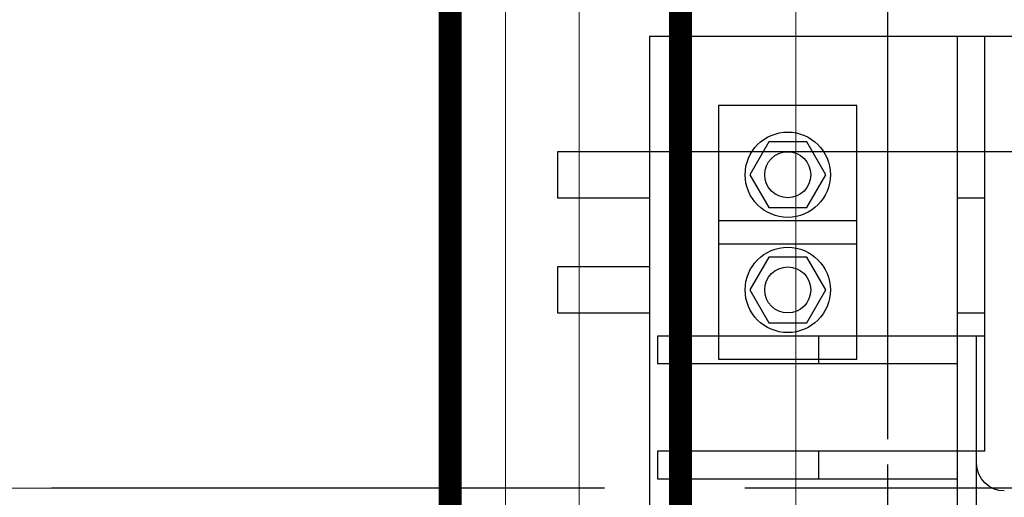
# Model space of a CAD drawing. Header units: millimetres. Extents: x 7483 to 13091, y 8111 to 13871.
# Tile 104 of 256: x 8697 to 8739, y 9721 to 9742. Entities that reach past the tile are written whole.
import ezdxf

# ---------------------------------------------------------------- set-up
doc = ezdxf.new("R2010")
doc.units = ezdxf.units.MM
for name, pattern in [('ACAD_ISO04W100', [30, 24, -3, 0, -3]), ('DGN_STYLE_2', [30.2, 18.12, -12.08]), ('KRESKAKROPKA2', [12.7, 6.35, -3.175, 0, -3.175])]:
    doc.linetypes.add(name, pattern=pattern)
doc.layers.add('a___wymiary', color=7, linetype='Continuous', lineweight=5, true_color=0x000000)
doc.layers.add('wymiary', color=7, linetype='Continuous', lineweight=5, true_color=0xb2b2b2)
for name, color, linetype in [('AS_Belki', 145, 'Continuous'), ('AS_Blachy', 30, 'Continuous'), ('AS_Kotwy', 9, 'Continuous'), ('AS_Siatki', 72, 'Continuous')]:
    doc.layers.add(name, color=color, linetype=linetype)
for name, color, linetype, lineweight in [('CZ-GR', 236, 'Continuous', 30), ('CZ-SR', 106, 'Continuous', 13), ('drzwi', 30, 'Continuous', 20), ('OSI', 64, 'KRESKAKROPKA2', 0)]:
    doc.layers.add(name, color=color, linetype=linetype, lineweight=lineweight)
doc.layers.add('konstrukcja poglądowo', color=7, linetype='Continuous', lineweight=5, true_color=0xb2b2b2, plot=False)
doc.layers.add('Powierzchnie', color=21, linetype='DGN_STYLE_2', lineweight=15, plot=False)
doc.styles.add('Arial', font='arial.ttf')
doc.dimstyles.new('wymiary agp1', dxfattribs={"dimtxt": 16, "dimasz": 5, "dimexe": 30, "dimexo": 60, "dimgap": 1.8, "dimtad": 1, "dimdec": 3, "dimrnd": 0.5, "dimdsep": 46, "dimtxsty": 'Arial', "dimblk": 'znacznik', "dimcen": 1.5, "dimse1": 1, "dimse2": 1, "dimclrd": 256, "dimazin": 0, "dimtfac": 1, "dimtdec": 3, "dimtmove": 1, "dimatfit": 3, "dimldrblk": 'znacznik', "dimfxl": 0, "dimlwd": -1, "dimarcsym": 0})

# ---------------------------------------------------------------- blocks, each defined once
blk = doc.blocks.new('gfhgfhhf')
at = {"layer": 'drzwi'}
for points in [[(8205.253, 5883.936), (8205.253, 5156.151)], [(8220.253, 5883.232), (8220.253, 5171.151)], [(8207.653, 5878.912), (8207.653, 5174.799)], [(8210.853, 5878.918), (8210.853, 5174.799)]]:
    blk.add_lwpolyline(points, dxfattribs=at)
blk = doc.blocks.new('znacznik')
at = {"layer": 'a___wymiary'}
for p, q in [((0, 1.3936), (0, -1.3936)), ((1.3936, 0), (-1.3936, 0))]:
    blk.add_line(p, q, dxfattribs=at)
at = {"layer": 'a___wymiary', "const_width": 0.2}
blk.add_lwpolyline([(0.8759, 0.8759), (-0.8759, -0.8759)], dxfattribs=at)
blk = doc.blocks.new('*D1300')
at = {"layer": 'Defpoints', "color": 0, "transparency": 16777216}
for p in [(8585.286, 10666.857), (8719.654, 10666.857), (8722.028, 9219.562)]:
    blk.add_point(p, dxfattribs=at)
at = {"layer": 'wymiary', "color": 253, "true_color": 0x999999, "transparency": 16777216}
blk.add_line((8585.286, 9224.562), (8585.286, 10661.857), dxfattribs=at)
at = {"layer": 'wymiary', "color": 253, "true_color": 0x999999, "transparency": 16777216, "xscale": 5, "yscale": 5, "zscale": 5}
for p, rotation in [((8585.286, 10666.857), 90), ((8585.286, 9219.562), 270)]:
    blk.add_blockref('znacznik', p, dxfattribs=dict(at, rotation=rotation))
at = {"layer": 'wymiary', "color": 18, "true_color": 0x000000, "transparency": 16777216, "insert": (8575.317, 9943.209), "char_height": 16, "attachment_point": 5, "rotation": 90, "style": 'Arial'}
blk.add_mtext('1447.5', dxfattribs=at)
blk = doc.blocks.new('*D1303')
at = {"layer": 'Defpoints', "color": 0, "transparency": 16777216}
for p in [(8555.286, 11469.362), (10277.023, 11469.362), (8692.028, 9219.562)]:
    blk.add_point(p, dxfattribs=at)
at = {"layer": 'wymiary', "color": 253, "true_color": 0x999999, "transparency": 16777216}
blk.add_line((8555.286, 9224.562), (8555.286, 11464.362), dxfattribs=at)
at = {"layer": 'wymiary', "color": 253, "true_color": 0x999999, "transparency": 16777216, "xscale": 5, "yscale": 5, "zscale": 5}
for p, rotation in [((8555.286, 11469.362), 90), ((8555.286, 9219.562), 270)]:
    blk.add_blockref('znacznik', p, dxfattribs=dict(at, rotation=rotation))
at = {"layer": 'wymiary', "color": 18, "true_color": 0x000000, "transparency": 16777216, "insert": (8545.317, 10344.462), "char_height": 16, "attachment_point": 5, "rotation": 90, "style": 'Arial'}
blk.add_mtext('2250', dxfattribs=at)
blk = doc.blocks.new('fgfgfgfg')
at = {"layer": 'AS_Belki', "color": 134, "linetype": 'Continuous', "lineweight": 30, "ltscale": 0.2}
for p, q in [((-2484.1635, 11420.8425), (-2484.3335, 11420.8425)), ((-2484.3335, 11420.8425), (-2484.3335, 11418.0425)), ((-2484.1635, 11419.7375), (-2484.1635, 11420.8425))]:
    blk.add_line(p, q, dxfattribs=at)
at = {"layer": 'AS_Belki', "color": 134, "linetype": 'Continuous', "lineweight": 30, "ltscale": 0.2, "extrusion": (0, 0, -1)}
blk.add_arc((2483.9235, 11419.7375), 0.24, 270, 0, dxfattribs=at)
blk = doc.blocks.new('gfgfddg')
at = {"color": 6, "lineweight": 30}
blk.add_circle((-339.9356, -446.726), 15.8652, dxfattribs=at)
at = {"layer": 'AS_Belki', "color": 6, "linetype": 'Continuous', "lineweight": 30, "ltscale": 0.2}
for p, q in [((-339.1546, -444.0444), (-339.3246, -444.0444)), ((-339.3246, -444.0444), (-339.3246, -446.8444)), ((-339.1546, -445.1494), (-339.1546, -444.0444))]:
    blk.add_line(p, q, dxfattribs=at)
at = {"layer": 'AS_Belki', "color": 6, "linetype": 'Continuous', "lineweight": 30, "ltscale": 0.2, "extrusion": (-3.78956e-14, -1.56969e-14, -1)}
blk.add_arc((338.9146, -445.1494), 0.24, 270, 0, dxfattribs=at)
at = {"layer": 'AS_Blachy', "color": 6, "linetype": 'Continuous', "lineweight": 30, "ltscale": 0.2}
for p, q in [((-339.3246, -441.4444), (-341.9946, -441.4444)), ((-341.9946, -441.4444), (-341.9946, -449.4444)), ((-339.0846, -441.4444), (-339.3246, -441.4444)), ((-339.3246, -441.4444), (-339.3246, -442.8444)), ((-336.9046, -441.4444), (-339.0846, -441.4444)), ((-339.0846, -442.8444), (-339.0846, -441.4444)), ((-340.1946, -442.0444), (-341.3946, -442.0444)), ((-341.3946, -442.0444), (-341.3946, -443.2444)), ((-340.1946, -443.2444), (-340.1946, -442.0444)), ((-339.3246, -442.8444), (-339.0846, -442.8444)), ((-339.3246, -442.8444), (-339.3246, -444.0444)), ((-339.0846, -444.0444), (-339.0846, -442.8444)), ((-341.3946, -443.2444), (-340.1946, -443.2444)), ((-340.5246, -444.0444), (-341.9246, -444.0444)), ((-341.9246, -444.0444), (-341.9246, -444.2844)), ((-339.3246, -444.0444), (-340.5246, -444.0444)), ((-340.5246, -444.2844), (-340.5246, -444.0444)), ((-339.0846, -444.0444), (-339.1546, -444.0444)), ((-341.9246, -444.2844), (-340.5246, -444.2844)), ((-340.5246, -444.2844), (-339.3246, -444.2844))]:
    blk.add_line(p, q, dxfattribs=at)
at = {"layer": 'AS_Kotwy', "color": 6, "linetype": 'Continuous', "lineweight": 30, "ltscale": 0.2}
for p, q in [((-340.9594, -442.359), (-341.1241, -442.6444)), ((-340.6299, -442.359), (-340.9594, -442.359)), ((-340.4651, -442.6444), (-340.6299, -442.359)), ((-341.9946, -442.4444), (-342.7946, -442.4444)), ((-342.7946, -442.4444), (-342.7946, -442.4596)), ((-342.7946, -442.4596), (-342.7946, -442.503)), ((-342.7946, -442.503), (-342.7946, -442.5678)), ((-342.7946, -442.5678), (-342.7946, -442.6444)), ((-342.7946, -442.6444), (-342.7946, -442.7209)), ((-341.1241, -442.6444), (-340.9594, -442.9297)), ((-340.6299, -442.9297), (-340.4651, -442.6444)), ((-342.7946, -442.7209), (-342.7946, -442.7858)), ((-342.7946, -442.7858), (-342.7946, -442.8291)), ((-342.7946, -442.8291), (-342.7946, -442.8444)), ((-342.7946, -442.8444), (-341.9946, -442.8444)), ((-340.9594, -442.9297), (-340.6299, -442.9297))]:
    blk.add_line(p, q, dxfattribs=at)
for radius in [0.37, 0.2]:
    blk.add_circle((-340.7946, -442.6444), radius, dxfattribs=at)
at = {"layer": 'AS_Siatki', "color": 6, "linetype": 'ACAD_ISO04W100', "lineweight": 30, "ltscale": 0.2}
for p, q in [((-339.9246, -576.3802), (-339.9246, -88.851)), ((392.0541, -445.3644), (-407.9459, -445.3644))]:
    blk.add_line(p, q, dxfattribs=at)
blk = doc.blocks.new('GHGFHGFH')
at = {"layer": 'OSI', "ltscale": 10}
for p, q in [((8734.288, 9014.914), (8734.288, 11674.712)), ((8510.288, 9721.794), (12389.895, 9721.794))]:
    blk.add_line(p, q, dxfattribs=at)

msp = doc.modelspace()

# ---------------------------------------------------------------- linework, layer by layer
at = {"layer": 'Powierzchnie', "const_width": 1}
for points in [[(8715.2884, 11179.7122), (8715.2884, 9219.8948), (12184.8952, 9219.9116), (12184.8952, 11469.7122), (10277.0247, 11469.7122), (10277.0247, 11179.7122), (8715.2884, 11179.7122)], [(10286.1119, 10577.6962), (10286.1119, 9229.9116), (8725.2884, 9229.9116), (8725.2884, 10667.207)]]:
    msp.add_lwpolyline(points, dxfattribs=at)
at = {"layer": 'wymiary'}
msp.add_lwpolyline([(8715.2884, 9219.9116), (8715.2884, 11179.7122), (10277.0247, 11179.7122), (10277.0247, 11469.7122), (12184.8952, 11469.7122), (12184.8952, 9219.9116)], close=True, dxfattribs=at)

# ---------------------------------------------------------------- block references
at = {"layer": 'CZ-GR', "color": 7}
msp.add_blockref('GHGFHGFH', (0, -0.35), dxfattribs=at)
at = {"layer": 'CZ-SR'}
msp.add_blockref('gfhgfhhf', (510.0352, 4063.7609), dxfattribs=at)
at = {"layer": 'konstrukcja poglądowo', "xscale": 5, "yscale": 5, "zscale": 5}
for p in [(10433.9115, 11948.2664), (10433.9115, 11943.2664)]:
    msp.add_blockref('gfgfddg', p, dxfattribs=at)
at = {"layer": 'wymiary', "xscale": 5, "yscale": 5, "zscale": 5}
msp.add_blockref('fgfgfgfg', (21158.956, -47376.1681), dxfattribs=at)

# ---------------------------------------------------------------- dimensions: what is measured, and where the dimension line sits
at = {"layer": 'wymiary'}
for base, p1, p2, picture, middle in [((8555.2864, 11469.3622), (8692.0284, 9219.5616), (10277.0226, 11469.3622), '*D1303', (8545.3172, 10344.4619)), ((8585.2864, 10666.857), (8722.0284, 9219.5616), (8719.6544, 10666.857), '*D1300', (8575.3172, 9943.2093))]:
    dim = msp.add_linear_dim(base=base, p1=p1, p2=p2, angle=90, dimstyle='wymiary agp1', override={"dimblk": 'znacznik'}, dxfattribs=at)
    dim.commit()
    dim.dimension.update_dxf_attribs({"geometry": picture, "text_midpoint": middle})

doc.saveas('drawing.dxf')
